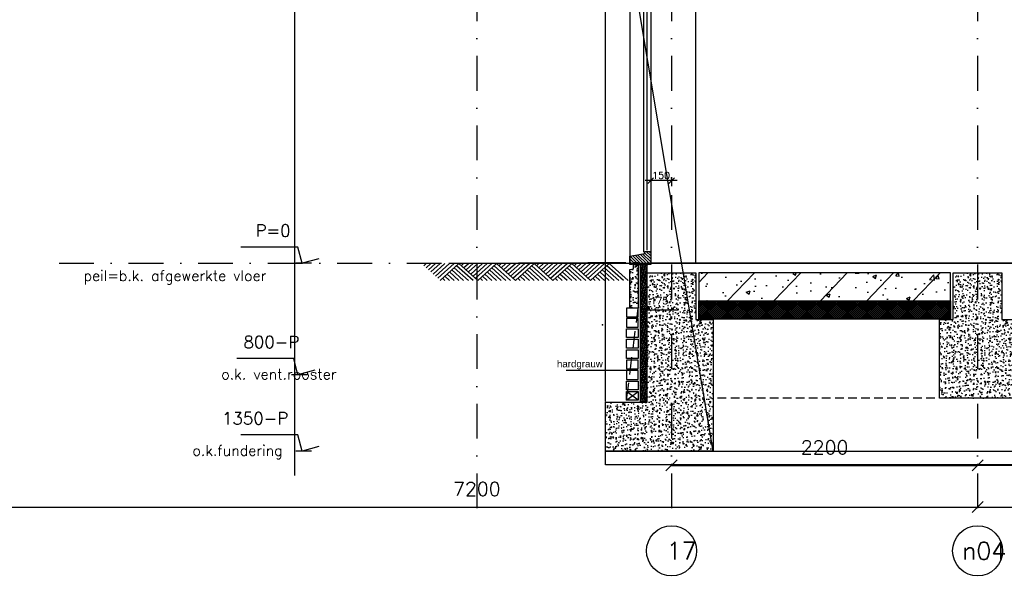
# Model space of a CAD drawing. Extents: x 0 to 317513, y 0 to 193913.
# Tile 10 of 105: x 164736 to 171814, y 148384 to 152400. Entities that reach past the tile are written whole.
import ezdxf
from ezdxf.enums import TextEntityAlignment as Align

# ---------------------------------------------------------------- set-up
doc = ezdxf.new("R2010")
doc.units = 0
doc.header["$LTSCALE"] = 20
doc.header["$MEASUREMENT"] = 0
doc.header["$PDSIZE"] = -1
for name, pattern in [('DASHDOT', [25, 12.5, -6.25, 0, -6.25]), ('DD1', [2.66667, 1.66667, -0.5, 0, -0.5]), ('HIDDEN', [9.375, 6.25, -3.125]), ('HIDDEN2', [4.6875, 3.125, -1.5625])]:
    doc.linetypes.add(name, pattern=pattern)
doc.layers.get('0').update_dxf_attribs({"linetype": 'CONTINUOUS'})
doc.layers.get('DEFPOINTS').update_dxf_attribs({"linetype": 'CONTINUOUS'})
for name, color, linetype in [('A--01A1_ACEER', 1, 'CONTINUOUS'), ('A--A21--_F-23-', 9, 'CONTINUOUS'), ('A--A23--_F--3-', 9, 'CONTINUOUS'), ('A--A35--_F--3-', 9, 'CONTINUOUS'), ('A--L$7A-_STRAMIEN', 1, 'DASHDOT'), ('A--L$7A3-_STRAMIEN', 3, 'CONTINUOUS'), ('A--L11D5_GRONDWERK', 5, 'CONTINUOUS'), ('A--L13D2_VLOEREN', 2, 'CONTINUOUS'), ('A--L13D3_VLOEREN', 3, 'CONTINUOUS'), ('A--L16--', 7, 'CONTINUOUS'), ('A--L16--_F123-', 7, 'CONTINUOUS'), ('A--L21--', 3, 'CONTINUOUS'), ('A--L21--_F-23-', 4, 'CONTINUOUS'), ('A--L21D1_BUITENWAND', 1, 'CONTINUOUS'), ('A--L23--', 7, 'CONTINUOUS'), ('A--L28D1_KONSTRUKTIES', 1, 'CONTINUOUS'), ('A--L28DC1_KONSTRUKTIES', 1, 'HIDDEN2'), ('A--L31--', 2, 'CONTINUOUS'), ('A--L31--_F--3-', 7, 'CONTINUOUS'), ('A--M$1A-_F123-', 1, 'CONTINUOUS'), ('A--M01A1_MAATVOERING', 1, 'CONTINUOUS'), ('A--M01B1_HOOGTE_MAATV', 1, 'CONTINUOUS'), ('A--T$1A-_F123_20', 1, 'CONTINUOUS'), ('A--T$7A-_STRAMIEN', 2, 'CONTINUOUS'), ('A--T01B2_HOOGTE_MAATV', 2, 'CONTINUOUS'), ('A--T01B3_HOOGTE_MAATV', 3, 'CONTINUOUS'), ('STRAMIEN', 8, 'DD1'), ('X--LR---_CP', 7, 'CONTINUOUS')]:
    doc.layers.add(name, color=color, linetype=linetype)
doc.styles.add('ALFA-0_25', font='ROMANS')
doc.styles.add('EB2', font='ARIAL.TTF')
doc.styles.add('HIEMSTRA', font='romans.shx')
doc.styles.add('HOOGTEXT', font='ROMANS.shx', dxfattribs={"height": 2.5})
doc.dimstyles.get("Standard").update_dxf_attribs({"dimscale": 40, "dimtxt": 2.5, "dimasz": 2, "dimexe": 0.3, "dimexo": 0.3, "dimgap": 2, "dimtad": 1, "dimdec": 0, "dimzin": 0, "dimdsep": 46, "dimtxsty": 'HIEMSTRA', "dimblk1": 'OBLIQUE', "dimblk2": 'OBLIQUE', "dimsah": 1, "dimcen": 0.09, "dimdle": 0.3, "dimclrd": 1, "dimclre": 1, "dimclrt": 3, "dimadec": 0, "dimazin": 0, "dimtfac": 1, "dimtdec": 4, "dimtix": 1, "dimtmove": 2, "dimatfit": 3, "dimldrblk": 'OBLIQUE', "dimfxl": 0, "dimtvp": 625, "dimtolj": 1, "dimtzin": 0, "dimarcsym": 0})
doc.dimstyles.new('STANDARD$0', dxfattribs={"dimscale": 50, "dimtxt": 2.5, "dimasz": 2, "dimexe": 2, "dimexo": 0, "dimgap": 2, "dimtad": 1, "dimdec": 0, "dimzin": 0, "dimdsep": 46, "dimtxsty": 'ALFA-0_25', "dimblk1": 'OBLIQUE', "dimblk2": 'OBLIQUE', "dimsah": 1, "dimcen": -3, "dimdle": 2, "dimclrd": 1, "dimclre": 1, "dimclrt": 2, "dimadec": 0, "dimazin": 0, "dimtfac": 0.666667, "dimtofl": 0, "dimtmove": 2, "dimatfit": 3, "dimldrblk": 'OBLIQUE', "dimfxl": 0, "dimtvp": 0.833333, "dimtolj": 1, "dimtzin": 0, "dimarcsym": 0})

# ---------------------------------------------------------------- blocks, each defined once
blk = doc.blocks.new('_OBLIQUE')
at = {"color": 0, "linetype": 'ByBlock'}
blk.add_line((-0.5, -0.5), (0.5, 0.5), dxfattribs=at)
blk = doc.blocks.new('*D495')
at = {"layer": 'A--M$1A-_F123-', "color": 1, "lineweight": -2}
for p, q in [((171622.3, 148908.4), (171622.3, 148896.4)), ((171622.3, 148896.4), (177022.3, 148896.4)), ((177022.3, 148908.4), (177022.3, 148896.4))]:
    blk.add_line(p, q, dxfattribs=at)
at = {"layer": 'DEFPOINTS', "color": 0}
for p in [(171622.3, 148896.4), (177022.3, 148896.4), (177022.3, 148896.4)]:
    blk.add_point(p, dxfattribs=at)
at = {"layer": 'A--M$1A-_F123-', "color": 1, "lineweight": -2, "xscale": 80, "yscale": 80, "zscale": 80, "rotation": 180}
blk.add_blockref('_OBLIQUE', (171622.3, 148896.4), dxfattribs=at)
at = {"layer": 'A--M$1A-_F123-', "color": 1, "lineweight": -2, "xscale": 80, "yscale": 80, "zscale": 80}
blk.add_blockref('_OBLIQUE', (177022.3, 148896.4), dxfattribs=at)
at = {"layer": 'A--M$1A-_F123-', "color": 3, "insert": (174322.3, 149026.4), "char_height": 100, "attachment_point": 5, "style": 'HIEMSTRA'}
blk.add_mtext('\\A1;5400', dxfattribs=at)
blk = doc.blocks.new('*D496')
at = {"layer": 'A--M$1A-_F123-', "color": 1, "lineweight": -2}
for p, q in [((164422.3, 148908.4), (164422.3, 148896.4)), ((164422.3, 148896.4), (171622.3, 148896.4)), ((171622.3, 148908.4), (171622.3, 148896.4))]:
    blk.add_line(p, q, dxfattribs=at)
at = {"layer": 'DEFPOINTS', "color": 0}
for p in [(164422.3, 148896.4), (171622.3, 148896.4), (171622.3, 148896.4)]:
    blk.add_point(p, dxfattribs=at)
at = {"layer": 'A--M$1A-_F123-', "color": 1, "lineweight": -2, "xscale": 80, "yscale": 80, "zscale": 80, "rotation": 180}
blk.add_blockref('_OBLIQUE', (164422.3, 148896.4), dxfattribs=at)
at = {"layer": 'A--M$1A-_F123-', "color": 1, "lineweight": -2, "xscale": 80, "yscale": 80, "zscale": 80}
blk.add_blockref('_OBLIQUE', (171622.3, 148896.4), dxfattribs=at)
at = {"layer": 'A--M$1A-_F123-', "color": 3, "insert": (168022.3, 149026.4), "char_height": 100, "attachment_point": 5, "style": 'HIEMSTRA'}
blk.add_mtext('\\A1;7200', dxfattribs=at)
blk = doc.blocks.new('*D500')
at = {"layer": 'A--M$1A-_F123-', "color": 1, "lineweight": -2}
for p, q in [((169422.3, 149207.8), (169422.3, 149195.8)), ((171622.3, 149207.8), (171622.3, 149195.8)), ((169422.3, 149195.8), (171622.3, 149195.8))]:
    blk.add_line(p, q, dxfattribs=at)
at = {"layer": 'DEFPOINTS', "color": 0}
for p in [(169422.3, 149195.8), (171622.3, 149195.8), (171622.3, 149195.8)]:
    blk.add_point(p, dxfattribs=at)
at = {"layer": 'A--M$1A-_F123-', "color": 1, "lineweight": -2, "xscale": 80, "yscale": 80, "zscale": 80, "rotation": 180}
blk.add_blockref('_OBLIQUE', (169422.3, 149195.8), dxfattribs=at)
at = {"layer": 'A--M$1A-_F123-', "color": 1, "lineweight": -2, "xscale": 80, "yscale": 80, "zscale": 80}
blk.add_blockref('_OBLIQUE', (171622.3, 149195.8), dxfattribs=at)
at = {"layer": 'A--M$1A-_F123-', "color": 3, "insert": (170522.3, 149325.8), "char_height": 100, "attachment_point": 5, "style": 'HIEMSTRA'}
blk.add_mtext('\\A1;2200', dxfattribs=at)
blk = doc.blocks.new('*D528')
at = {"layer": 'A--M$1A-_F123-', "color": 1, "lineweight": -2}
for p, q in [((169247.3, 150314.9), (169207.3, 150314.9)), ((169247.3, 150331.2), (169247.3, 150308.9)), ((169247.3, 150314.9), (169422.3, 150314.9)), ((169422.3, 150331.2), (169422.3, 150308.9)), ((169422.3, 150314.9), (169462.3, 150314.9))]:
    blk.add_line(p, q, dxfattribs=at)
at = {"layer": 'DEFPOINTS', "color": 0}
for p in [(169247.3, 150337.2), (169422.3, 150337.2), (169422.3, 150314.9)]:
    blk.add_point(p, dxfattribs=at)
at = {"layer": 'A--M$1A-_F123-', "color": 1, "lineweight": -2, "xscale": 40, "yscale": 40, "zscale": 40}
blk.add_blockref('_OBLIQUE', (169247.3, 150314.9), dxfattribs=at)
at = {"layer": 'A--M$1A-_F123-', "color": 1, "lineweight": -2, "xscale": 40, "yscale": 40, "zscale": 40, "rotation": 180}
blk.add_blockref('_OBLIQUE', (169422.3, 150314.9), dxfattribs=at)
at = {"layer": 'A--M$1A-_F123-', "color": 2, "insert": (169334.8, 150379.9), "char_height": 50, "attachment_point": 5, "style": 'HIEMSTRA'}
blk.add_mtext('\\A1;175', dxfattribs=at)
blk = doc.blocks.new('*D509')
at = {"layer": 'A--M$1A-_F123-', "color": 1, "lineweight": -2}
for p, q in [((171622.3, 149207.8), (171622.3, 149195.8)), ((173422.3, 149207.8), (173422.3, 149195.8)), ((173422.3, 149195.8), (171622.3, 149195.8))]:
    blk.add_line(p, q, dxfattribs=at)
at = {"layer": 'DEFPOINTS', "color": 0}
for p in [(171622.3, 149195.8), (171622.3, 149195.8), (173422.3, 149195.8)]:
    blk.add_point(p, dxfattribs=at)
at = {"layer": 'A--M$1A-_F123-', "color": 1, "lineweight": -2, "xscale": 80, "yscale": 80, "zscale": 80, "rotation": 180}
blk.add_blockref('_OBLIQUE', (171622.3, 149195.8), dxfattribs=at)
at = {"layer": 'A--M$1A-_F123-', "color": 1, "lineweight": -2, "xscale": 80, "yscale": 80, "zscale": 80}
blk.add_blockref('_OBLIQUE', (173422.3, 149195.8), dxfattribs=at)
at = {"layer": 'A--M$1A-_F123-', "color": 3, "insert": (172522.3, 149325.8), "char_height": 100, "attachment_point": 5, "style": 'HIEMSTRA'}
blk.add_mtext('\\A1;1800', dxfattribs=at)
blk = doc.blocks.new('HOOGTEP')
at = {"layer": 'A--M01A1_MAATVOERING'}
for p, q in [((0, 0), (0.62, 2.33)), ((0.62, 2.33), (8.79, 2.33)), ((-2.41, 0.65), (0, 0))]:
    blk.add_line(p, q, dxfattribs=at)
at = {"layer": 'A--M01B1_HOOGTE_MAATV'}
blk.add_line((-1.38, 0), (0.91, 0), dxfattribs=at)
at = {"layer": 'A--T01B2_HOOGTE_MAATV', "style": 'HOOGTEXT', "flags": 4}
blk.add_attdef('TEKST', (1.84, -0.67), '', height=1.5, dxfattribs=at)
at = {"layer": 'A--T01B3_HOOGTE_MAATV', "style": 'HOOGTEXT', "flags": 4}
blk.add_attdef('HOOGTE', (1.67, 3.82), '', height=1.75, dxfattribs=at)
blk = doc.blocks.new('*D472')
at = {"layer": 'A--M$1A-_F123-', "color": 1, "lineweight": -2}
for p, q in [((169272.3, 151268.1), (169272.3, 151203.2)), ((169422.3, 151268.1), (169422.3, 151203.2)), ((169462.3, 151243.2), (169232.3, 151243.2))]:
    blk.add_line(p, q, dxfattribs=at)
at = {"layer": 'DEFPOINTS', "color": 0}
for p in [(169272.3, 151268.1), (169422.3, 151268.1), (169272.3, 151243.2)]:
    blk.add_point(p, dxfattribs=at)
at = {"layer": 'A--M$1A-_F123-', "color": 1, "lineweight": -2, "xscale": 40, "yscale": 40, "zscale": 40, "rotation": 180}
blk.add_blockref('_OBLIQUE', (169272.3, 151243.2), dxfattribs=at)
at = {"layer": 'A--M$1A-_F123-', "color": 1, "lineweight": -2, "xscale": 40, "yscale": 40, "zscale": 40}
blk.add_blockref('_OBLIQUE', (169422.3, 151243.2), dxfattribs=at)
at = {"layer": 'A--M$1A-_F123-', "color": 2, "insert": (169347.4, 151280.1), "char_height": 50, "attachment_point": 5, "style": 'ALFA-0_25'}
blk.add_mtext('\\A1;150', dxfattribs=at)
blk = doc.blocks.new('Q010064-')
at = {"layer": 'A--L16--_F123-', "color": 1, "linetype": 'Continuous'}
for points in [[(37.5, -37.5), (75, 0)], [(75, -75), (150, 0)], [(112.5, -112.5), (225, 0)], [(150, -150), (300, 0)], [(187.5, -187.5), (375, 0)], [(225, -225), (450, 0)], [(262.5, -262.5), (525, 0)], [(300, -300), (600, 0)], [(900, -300), (600, 0)], [(600, -300), (450, -150)], [(675, -300), (487.5, -112.5)], [(750, -300), (525, -75)], [(825, -300), (562.5, -37.5)], [(375, -300), (337.5, -262.5)], [(450, -300), (375, -225)], [(525, -300), (412.5, -187.5)]]:
    blk.add_lwpolyline(points, dxfattribs=at)
at = {"layer": 'X--LR---_CP'}
blk.add_point((600, 0), dxfattribs=at)
blk.add_point((600, 0), dxfattribs=at)
blk = doc.blocks.new('A$C543B4771')
at = {"layer": 'A--L16--', "xscale": 0.4504033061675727, "yscale": 0.3999999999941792}
for p in [(-16.9, 120), (253.4, 120), (523.6, 120), (793.8, 120), (1064.1, 120)]:
    blk.add_blockref('Q010064-', p, dxfattribs=at)

msp = doc.modelspace()

# ---------------------------------------------------------------- hatches: boundary and pattern name
at = {"layer": 'A--A21--_F-23-'}
h = msp.add_hatch(dxfattribs=at)
h.set_pattern_fill('ANSI38', color=256, scale=80, style=0)
h.set_pattern_definition([(135, (305427.677, 53898.424), (7.0710678, 7.0710678), []), (45, (305427.677, 53898.424), (21.21320344, 7.0710678), [25, -15])])
h.paths.add_polyline_path([(169197.3, 149654.3), (169247.3, 149654.3), (169247.3, 150639.3), (169197.3, 150639.3)])
at = {"layer": 'A--A23--_F--3-'}
h = msp.add_hatch(dxfattribs=at)
h.set_pattern_fill('AR-CONC', color=256, scale=10, style=0)
h.set_pattern_definition([(130, (397244.686, 58203.424), (-71.726018, -6.275213), [7.5, -82.5]), (185, (397244.686, 58203.424), (13.875133, 75.219213), [6, -66]), (79.5486, (397238.71, 58202.9), (-57.850938, 68.943954), [6.37402, -70.114211]), (133.8158, (397244.69, 58223.42), (-106.724105, -16.5519), [11.25, -123.75]), (83.3644, (397235.79, 58222.04), (-93.46627, 97.411787), [9.56103, -105.1713]), (188.8158, (397244.69, 58223.42), (-93.466195, 97.41186), [9, -99]), (159, (397234.686, 58218.424), (-59.690705, -40.261889), [7.5, -82.5]), (214, (397234.686, 58218.424), (-24.331533, 72.515005), [6, -66]), (108.5486, (397229.71, 58215.07), (-84.022263, 32.25305), [6.37402, -70.114211]), (142.5, (397244.686, 58203.424), (-1.2159855, 33.2893854), [0, -65.2, 0, -67, 0, -66.25]), (172.5, (397244.686, 58203.424), (-26.306954, 39.441171), [0, -38.2, 0, -63.7, 0, -25.25]), (212.5, (397266.986, 58203.424), (-53.3822436, -2.2554872), [0, -25, 0, -78, 0, -103.5]), (222.5, (397276.986, 58203.424), (-58.318617, 10.010498), [0, -32.5, 0, -51.8, 0, -73.5])])
h.paths.add_polyline_path([(169123.1, 150327.3), (169123.1, 150604.3), (169148.1, 150609.3), (169148.1, 150639.3), (169183.1, 150639.3), (169183.1, 150327.3)])
h = msp.add_hatch(dxfattribs=at)
h.set_pattern_fill('AR-CONC', color=256, scale=10, style=0, pattern_type=2)
h.set_pattern_definition([(50, (-4218.506, 58203.424), (71.726018, -6.275213), [7.5, -82.5]), (355, (-4218.506, 58203.424), (-13.875133, 75.219213), [6, -66]), (100.4514, (-4212.53, 58202.9), (57.850938, 68.943954), [6.37402, -70.11421]), (46.1842, (-4218.51, 58223.42), (106.724105, -16.5519), [11.25, -123.75]), (96.6356, (-4209.61, 58222.04), (93.46627, 97.411787), [9.56103, -105.1713]), (351.1842, (-4218.51, 58223.42), (93.466195, 97.41186), [9, -99]), (21, (-4208.506, 58218.424), (59.690705, -40.261889), [7.5, -82.5]), (326, (-4208.506, 58218.424), (24.331533, 72.515005), [6, -66]), (71.4514, (-4203.53, 58215.07), (84.022263, 32.25305), [6.37402, -70.11421]), (37.5, (-4218.506, 58203.424), (1.2159855, 33.2893854), [0, -65.2, 0, -67, 0, -66.25]), (7.5, (-4218.506, 58203.424), (26.306954, 39.441171), [0, -38.2, 0, -63.7, 0, -25.25]), (327.5, (-4240.806, 58203.424), (53.3822436, -2.255487), [0, -25, 0, -78, 0, -103.5]), (317.5, (-4250.806, 58203.424), (58.318617, 10.010498), [0, -32.5, 0, -51.8, 0, -73.5])])
h.paths.add_polyline_path([(169247.3, 150579.3), (169597.3, 150579.3), (169597.3, 150244.3), (169722.3, 150244.3), (169722.3, 149299.3), (168947.3, 149299.3), (168947.3, 149649.3), (169247.3, 149649.3)])
h = msp.add_hatch(dxfattribs=at)
h.set_pattern_fill('ALFABET', color=256, scale=40, angle=1, style=0, pattern_type=2)
h.set_pattern_definition([(46, (150060.76, 152024.9), (-172.6416, 166.718), []), (51, (150060.76, 152024.9), (287.2984, -20.0899), [30, -330]), (356, (150060.76, 152024.9), (-60.743, 299.8624), [24, -264]), (101.4514, (150084.7, 152023.23), (226.5556, 279.7724), [25.496, -280.457]), (47.1842, (150059.36, 152104.9), (427.987, -58.747), [45, -495]), (97.6356, (150095.03, 152100), (367.008, 396.113), [38.244, -420.685]), (352.1842, (150059.36, 152104.9), (367.008, 396.113), [36, -396]), (22, (150099.7, 152085.6), (241.537, -156.856), [30, -330]), (327, (150099.7, 152085.6), (92.249, 291.7144), [24, -264]), (72.4514, (150119.83, 152072.52), (333.7863, 134.858), [25.496, -280.457]), (38.5, (150060.76, 152024.9), (2.5393, 133.22215), [0, -260.8, 0, -268, 0, -265]), (8.5, (150060.76, 152024.9), (102.4584, 159.5771), [0, -152.8, 0, -254.8, 0, -101]), (328.5, (149971.57, 152023.34), (213.6539, -5.294), [0, -100, 0, -312, 0, -414]), (318.5, (149931.58, 152022.65), (232.5401, 44.1071), [0, -130, 0, -207.2, 0, -294]), (318.5, (149931.58, 152022.65), (232.5401, 44.1071), [0, -130, 0, -207.2, 0, -294])])
h.paths.add_polyline_path([(169617.3, 150379.3), (171427.3, 150379.3), (171427.3, 150579.3), (169617.3, 150579.3)])
h = msp.add_hatch(dxfattribs=at)
h.set_pattern_fill('AR-CONC', color=256, scale=10, style=0, pattern_type=2)
h.set_pattern_definition([(50, (-2018.506, 58203.424), (71.726018, -6.275213), [7.5, -82.5]), (355, (-2018.506, 58203.424), (-13.875133, 75.219213), [6, -66]), (100.4514, (-2012.53, 58202.9), (57.850938, 68.943954), [6.37402, -70.11421]), (46.1842, (-2018.51, 58223.42), (106.724105, -16.5519), [11.25, -123.75]), (96.6356, (-2009.61, 58222.04), (93.46627, 97.411787), [9.56103, -105.1713]), (351.1842, (-2018.51, 58223.42), (93.466195, 97.41186), [9, -99]), (21, (-2008.506, 58218.424), (59.690705, -40.261889), [7.5, -82.5]), (326, (-2008.506, 58218.424), (24.331533, 72.515005), [6, -66]), (71.4514, (-2003.53, 58215.07), (84.022263, 32.25305), [6.37402, -70.11421]), (37.5, (-2018.506, 58203.424), (1.2159855, 33.2893854), [0, -65.2, 0, -67, 0, -66.25]), (7.5, (-2018.506, 58203.424), (26.306954, 39.441171), [0, -38.2, 0, -63.7, 0, -25.25]), (327.5, (-2040.806, 58203.424), (53.3822436, -2.255487), [0, -25, 0, -78, 0, -103.5]), (317.5, (-2050.806, 58203.424), (58.318617, 10.010498), [0, -32.5, 0, -51.8, 0, -73.5])])
h.paths.add_polyline_path([(171447.3, 150579.3), (171797.3, 150579.3), (171797.3, 150244.3), (171897.3, 150244.3), (171897.3, 149679.3), (171347.3, 149679.3), (171347.3, 150244.3), (171447.3, 150244.3)])
h = msp.add_hatch(dxfattribs=at)
h.set_pattern_fill('ALFAKRS', color=256, scale=10, style=0, pattern_type=2)
h.set_pattern_definition([(45, (103588.517, 58213.424), (-7.0710678, 7.0710678), []), (135, (103588.517, 58213.424), (-7.0710678, -7.0710678), [])])
h.paths.add_polyline_path([(171229.1, 150247.3), (169617.3, 150247.3), (169617.3, 150379.3), (171427.3, 150379.3), (171427.3, 150259.3), (171427.3, 150247.3)])
at = {"layer": 'A--A35--_F--3-'}
h = msp.add_hatch(dxfattribs=at)
h.set_pattern_fill('ALFALINE', color=256, scale=15, style=0, pattern_type=2)
h.set_pattern_definition([(135, (349003.608, 58771.737), (10.6066017, 10.6066017), [])])
h.paths.add_polyline_path([(169122.3, 150700.8), (169231.3, 150720.3), (169231.3, 150734.3), (169272.3, 150734.3), (169272.3, 150639.3), (169262.3, 150639.3), (169188.7, 150639.3), (169228.3, 150639.3), (169207.4, 150639.3), (169182.3, 150639.3), (169182.3, 150653.3), (169145.3, 150653.3), (169137.3, 150639.3), (169122.3, 150639.3)])

# ---------------------------------------------------------------- linework, layer by layer
at = {"layer": 'A--01A1_ACEER', "color": 5}
msp.add_line((169722.3, 149299.3), (167713.9, 161293.7), dxfattribs=at)
at = {"layer": 'A--01A1_ACEER'}
for p, q in [((168947.2, 149654.9), (168947.2, 153174.3)), ((169722.3, 149299.3), (175657.8, 149299.3))]:
    msp.add_line(p, q, dxfattribs=at)
at = {"layer": 'A--01A1_ACEER', "color": 2}
msp.add_line((168665.5, 149881.6), (169112, 149881.6), dxfattribs=at)
at = {"layer": 'A--L$7A-_STRAMIEN', "linetype": 'Continuous'}
msp.add_line((166711.5, 165981.1), (166711.5, 149122.4), dxfattribs=at)
at = {"layer": 'A--L$7A3-_STRAMIEN', "linetype": 'Continuous'}
for centre in [(169422.3, 148581.7), (171622.3, 148581.7)]:
    msp.add_ellipse(centre, major_axis=(127.3, 127.3), ratio=1, dxfattribs=at)
at = {"layer": 'A--L11D5_GRONDWERK'}
for p, q in [((169093.4, 150646.3), (167821.1, 150646.3)), ((169093.4, 150649.3), (168321.1, 150649.3)), ((169093.4, 150652.3), (168821.1, 150652.3))]:
    msp.add_line(p, q, dxfattribs=at)
at = {"layer": 'A--L13D2_VLOEREN'}
for p, q in [((173852.9, 150649.3), (169247.3, 150649.3)), ((169247.3, 150596.6), (169247.3, 150649.3)), ((169272.3, 150649.3), (216665.3, 150649.3))]:
    msp.add_line(p, q, dxfattribs=at)
at = {"layer": 'A--L13D3_VLOEREN'}
msp.add_lwpolyline([(169197.3, 149654.3), (169247.3, 149654.3), (169247.3, 150639.3), (169197.3, 150639.3)], close=True, dxfattribs=at)
at = {"layer": 'A--L21--_F-23-', "linetype": 'Continuous'}
for points in [[(169123.1, 150327.3), (169123.1, 150604.3), (169148.1, 150609.3), (169148.1, 150639.3), (169183.1, 150639.3), (169183.1, 150327.3)], [(169247.3, 150579.3), (169597.3, 150579.3), (169597.3, 150244.3), (169722.3, 150244.3), (169722.3, 149299.3), (168947.3, 149299.3), (168947.3, 149649.3), (169247.3, 149649.3), (169247.3, 150579.3)], [(169617.3, 150379.3), (171427.3, 150379.3), (171427.3, 150579.3), (169617.3, 150579.3)], [(171447.3, 150579.3), (171797.3, 150579.3), (171797.3, 150244.3), (171897.3, 150244.3), (171897.3, 149679.3), (171347.3, 149679.3), (171347.3, 150244.3), (171447.3, 150244.3), (171447.3, 150579.3)]]:
    msp.add_lwpolyline(points, close=True, dxfattribs=at)
at = {"layer": 'A--L21D1_BUITENWAND', "linetype": 'HIDDEN'}
msp.add_line((169098.1, 149664.3), (169183.1, 150327.3), dxfattribs=at)
at = {"layer": 'A--L21D1_BUITENWAND'}
for p, q in [((169183.1, 149664.3), (169098.1, 149727.3)), ((169098.1, 149664.3), (169183.1, 149727.3))]:
    msp.add_line(p, q, dxfattribs=at)
at = {"layer": 'A--L21D1_BUITENWAND', "const_width": 1}
msp.add_lwpolyline([(169169.8, 150655.3), (169145.9, 150655.3), (169145.9, 150636.6), (169145.9, 150636.6), (169145.9, 150620.7)], dxfattribs=at)
at = {"layer": 'A--L21D1_BUITENWAND'}
for points in [[(169147.9, 150646.3), (169169.8, 150646.3), (169169.8, 150653.3), (169147.9, 150653.3)], [(169183.1, 150327.3), (169098.1, 150327.3), (169098.1, 150264.3), (169183.1, 150264.3)], [(169183.1, 150252.3), (169098.1, 150252.3), (169098.1, 150189.3), (169183.1, 150189.3)], [(169183.1, 150114.3), (169098.1, 150114.3), (169098.1, 150177.3), (169183.1, 150177.3)], [(169183.1, 150039.3), (169098.1, 150039.3), (169098.1, 150102.3), (169183.1, 150102.3)], [(169183.1, 149964.3), (169098.1, 149964.3), (169098.1, 150027.3), (169183.1, 150027.3)], [(169183.1, 149952.3), (169098.1, 149952.3), (169098.1, 149889.3), (169183.1, 149889.3)], [(169183.1, 149877.3), (169098.1, 149877.3), (169098.1, 149814.3), (169183.1, 149814.3)], [(169183.1, 149739.3), (169098.1, 149739.3), (169098.1, 149802.3), (169183.1, 149802.3)], [(169183.1, 149664.3), (169098.1, 149664.3), (169098.1, 149727.3), (169183.1, 149727.3)]]:
    msp.add_lwpolyline(points, close=True, dxfattribs=at)
msp.add_point((168924.9, 150207.6), dxfattribs=at)
msp.add_point((168924.9, 150207.6), dxfattribs=at)
at = {"layer": 'A--L23--'}
msp.add_lwpolyline([(171229.1, 150247.3), (169617.3, 150247.3), (169617.3, 150379.3), (171427.3, 150379.3), (171427.3, 150259.3), (171427.3, 150259.3), (171427.3, 150247.3)], close=True, dxfattribs=at)
at = {"layer": 'A--L28D1_KONSTRUKTIES'}
for p, q in [((169247.3, 150743.6), (169247.3, 153559.3)), ((169597.3, 150649.3), (169597.3, 153559.3))]:
    msp.add_line(p, q, dxfattribs=at)
at = {"layer": 'A--L28DC1_KONSTRUKTIES'}
msp.add_line((231972.3, 149679.3), (169722.3, 149679.3), dxfattribs=at)
at = {"layer": 'A--L31--'}
for p, q in [((169122.3, 153081), (169122.3, 150666.4)), ((169221.3, 153081), (169221.3, 150729.4)), ((169272.3, 153092.5), (169272.3, 150666.4))]:
    msp.add_line(p, q, dxfattribs=at)
msp.add_lwpolyline([(226300.4, 149199.3), (168947.3, 149199.3), (168947.3, 149299.3), (226300.4, 149299.3)], dxfattribs=at)
at = {"layer": 'A--L31--_F--3-', "color": 2, "linetype": 'Continuous'}
msp.add_lwpolyline([(169122.3, 150700.8), (169231.3, 150720.3), (169231.3, 150734.3), (169272.3, 150734.3), (169272.3, 150639.3), (169262.3, 150639.3), (169188.7, 150639.3), (169228.3, 150639.3), (169207.4, 150639.3), (169182.3, 150639.3), (169182.3, 150653.3), (169145.3, 150653.3), (169137.3, 150639.3), (169122.3, 150639.3)], close=True, dxfattribs=at)
at = {"layer": 'STRAMIEN', "linetype": 'DASHDOT'}
for p, q in [((168022.3, 168142.5), (168022.3, 148770)), ((169422.3, 168142.5), (169422.3, 148770)), ((171622.3, 168142.5), (171622.3, 148770)), ((165019, 150649.3), (241970.6, 150649.3))]:
    msp.add_line(p, q, dxfattribs=at)
at = {"layer": 'X--LR---_CP', "color": 4, "linetype": 'Continuous'}
msp.add_point((169207.3, 150501.3), dxfattribs=at)

# ---------------------------------------------------------------- block references
at = {"color": 3}
ref = msp.add_blockref('HOOGTEP', (166765.8, 150649.3), dxfattribs=dict(at, xscale=-50, yscale=50, zscale=50))
ref.add_attrib('TEKST', 'peil=b.k. afgewerkte vloer', (165195.3, 150522.3), dxfattribs={"layer": 'A--T01B2_HOOGTE_MAATV', "height": 75, "style": 'HOOGTEXT', "flags": 4})
ref.add_attrib('HOOGTE', 'P=0', (166432.2, 150840.3), dxfattribs={"layer": 'A--T01B3_HOOGTE_MAATV', "height": 87.5, "style": 'HOOGTEXT', "flags": 4})
ref = msp.add_blockref('HOOGTEP', (166736.8, 149847.6), dxfattribs=dict(xscale=-50, yscale=50, zscale=50))
ref.add_attrib('TEKST', 'o.k. vent.rooster', (166185.1, 149814), dxfattribs={"layer": 'A--T01B2_HOOGTE_MAATV', "height": 75, "style": 'HOOGTEXT', "flags": 4})
ref.add_attrib('HOOGTE', '800-P', (166344.9, 150038.6), dxfattribs={"layer": 'A--T01B3_HOOGTE_MAATV', "height": 87.5, "style": 'HOOGTEXT', "flags": 4})
ref = msp.add_blockref('HOOGTEP', (166765.8, 149299.3), dxfattribs=dict(at, xscale=-50, yscale=50, zscale=50))
ref.add_attrib('TEKST', 'o.k.fundering', (165977.4, 149265.8), dxfattribs={"layer": 'A--T01B2_HOOGTE_MAATV', "height": 75, "style": 'HOOGTEXT', "flags": 4})
ref.add_attrib('HOOGTE', '1350-P', (166190.5, 149490.3), dxfattribs={"layer": 'A--T01B3_HOOGTE_MAATV', "height": 87.5, "style": 'HOOGTEXT', "flags": 4})
at = {"layer": 'A--L21--'}
msp.add_blockref('A$C543B4771', (167640.6, 150526.3), dxfattribs=at)

# ---------------------------------------------------------------- texts
at = {"layer": 'A--T$1A-_F123_20', "style": 'EB2'}
msp.add_text('hardgrauw', height=50, dxfattribs=at).set_placement((168598.4, 149901.3))
at = {"layer": 'A--T$7A-_STRAMIEN', "style": 'ALFA-0_25'}
for s, p in [('17', (169493.8, 148581.7)), ('n04', (171670, 148581.7))]:
    msp.add_text(s, height=125, dxfattribs=at).set_placement(p, align=Align.MIDDLE_CENTER)

# ---------------------------------------------------------------- dimensions: what is measured, and where the dimension line sits
at = {"layer": 'A--M$1A-_F123-'}
dim = msp.add_linear_dim(base=(169272.3, 151243.2), p1=(169422.3, 151268.1), p2=(169272.3, 151268.1), text='150', dimstyle='STANDARD$0', override={"dimscale": 20, "dimclrt": 2, "dimtix": 0, "dimtofl": 0}, dxfattribs=at)
dim.commit()
dim.dimension.update_dxf_attribs({"geometry": '*D472', "text_midpoint": (169347.4, 151280.1), "dimtype": 160})
for base, p1, p2, override, picture, middle in [((169422.3, 150314.9), (169247.3, 150337.2), (169422.3, 150337.2), {"dimscale": 20, "dimclrt": 2}, '*D528', (169334.8, 150379.9)), ((171622.3, 149195.8), (169422.3, 149195.8), (171622.3, 149195.8), {"dimexe": 0, "dimcen": 0, "dimdle": 0, "dimtfac": 0.75, "dimtvp": 1.5}, '*D500', (170522.3, 149325.8)), ((171622.3, 149195.8), (173422.3, 149195.8), (171622.3, 149195.8), {"dimexe": 0, "dimcen": 0, "dimdle": 0, "dimtfac": 0.75, "dimtvp": 1.5}, '*D509', (172522.3, 149325.8)), ((171622.3, 148896.4), (164422.3, 148896.4), (171622.3, 148896.4), {"dimexe": 0, "dimcen": 0, "dimdle": 0, "dimtfac": 0.75, "dimtvp": 1.5}, '*D496', (168022.3, 149026.4)), ((177022.3, 148896.4), (171622.3, 148896.4), (177022.3, 148896.4), {"dimexe": 0, "dimcen": 0, "dimdle": 0, "dimtfac": 0.75, "dimtvp": 1.5}, '*D495', (174322.3, 149026.4))]:
    dim = msp.add_linear_dim(base=base, p1=p1, p2=p2, dimstyle='Standard', override=override, dxfattribs=at)
    dim.commit()
    dim.dimension.update_dxf_attribs({"geometry": picture, "text_midpoint": middle})

doc.saveas('drawing.dxf')
